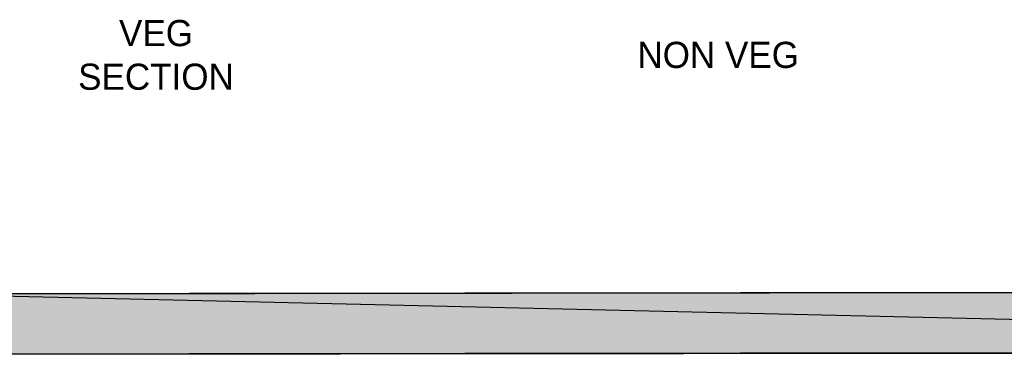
# Model space of a CAD drawing. Header units: millimetres. Extents: x 13115352 to 26511604, y 2875787 to 5794155.
# Tile 58 of 115: x 13132219 to 13135977, y 2893377 to 2894655. Entities that reach past the tile are written whole.
import ezdxf

# ---------------------------------------------------------------- set-up
doc = ezdxf.new("R2010")
doc.units = ezdxf.units.MM
doc.layers.get('0').update_dxf_attribs({"lineweight": 0})
doc.layers.add('CT_PARTITION WALL', color=6, linetype='Continuous')

msp = doc.modelspace()

# ---------------------------------------------------------------- hatches: boundary and pattern name
at = {"true_color": 0xdcdcdc}
h = msp.add_hatch(color=254, dxfattribs=at)
h.paths.add_polyline_path([(13141279.2, 2893619.8), (13131811.9, 2893608.3), (13141279.2, 2893388.7)])
h.paths.add_polyline_path([(13131811.9, 2893608.3), (13141279.2, 2893388.7), (13131811.9, 2893377.2)])

# ---------------------------------------------------------------- linework, layer by layer
at = {"color": 7, "linetype": 'Continuous', "lineweight": 30}
for p, q in [((13131811.9, 2893608.3), (13141053.8, 2893619.8)), ((13132041.5, 2893377.2), (13141283.4, 2893388.7))]:
    msp.add_line(p, q, dxfattribs=at)
at = {"color": 254, "linetype": 'Continuous', "lineweight": 25, "true_color": 0xdcdcdc}
for points in [[(13141283.4, 2893619.8), (13131811.9, 2893608.3), (13141283.4, 2893388.7)], [(13131811.9, 2893608.3), (13141283.4, 2893388.7), (13131811.9, 2893377.2)]]:
    msp.add_lwpolyline(points, close=True, dxfattribs=at)
at = {"color": 254, "linetype": 'Continuous', "lineweight": -2, "true_color": 0xdcdcdc}
for points in [[(13141283.4, 2893619.8), (13131811.9, 2893608.3), (13141283.4, 2893388.7)], [(13131811.9, 2893608.3), (13141283.4, 2893388.7), (13131811.9, 2893377.2)]]:
    msp.add_lwpolyline(points, close=True, dxfattribs=at)

# ---------------------------------------------------------------- texts
at = {"layer": 'CT_PARTITION WALL', "char_height": 100, "width": 583.225, "attachment_point": 5}
for s, insert in [('\\pxqc;VEG SECTION', (13132739.1, 2894520.1)), ('\\pxqc;NON VEG', (13134885.1, 2894520.1))]:
    msp.add_mtext(s, dxfattribs=dict(at, insert=insert))

doc.saveas('drawing.dxf')
